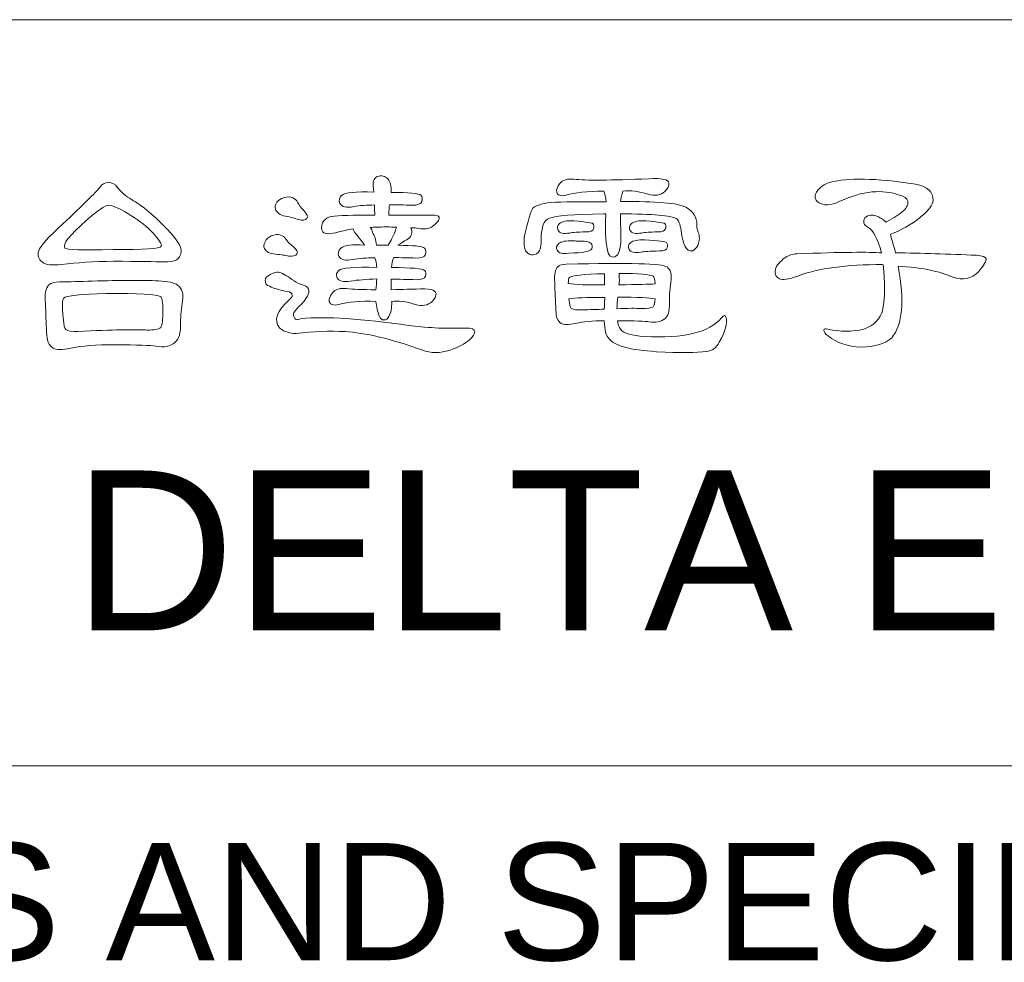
# Model space of a CAD drawing. Extents: x 889 to 1780, y -51 to 579.
# Tile 13 of 20: x 1522 to 1549, y 28 to 54. Entities that reach past the tile are written whole.
import ezdxf

# ---------------------------------------------------------------- set-up
doc = ezdxf.new("R2010")
doc.units = 0
doc.header["$LTSCALE"] = 2
doc.header["$MEASUREMENT"] = 0
doc.layers.get('0').update_dxf_attribs({"linetype": 'CONTINUOUS'})
doc.styles.add('TEXTSTYLE_1', font='ARIAL.TTF')

msp = doc.modelspace()

# ---------------------------------------------------------------- linework, layer by layer
at = {"linetype": 'Continuous', "lineweight": 5}
for p, q in [((1472.291, 54.41), (1757.291, 54.41)), ((1472.291, 33.41), (1757.291, 33.41))]:
    msp.add_line(p, q, dxfattribs=at)
for points, knots in [([(1532.713, 48.553), (1532.79, 48.553), (1532.865, 48.546), (1532.938, 48.533), (1532.938, 48.533), (1533.092, 48.508), (1533.209, 48.521), (1533.29, 48.571), (1533.29, 48.571), (1533.422, 48.662), (1533.498, 48.741), (1533.514, 48.809), (1533.514, 48.809), (1533.532, 48.878), (1533.453, 48.911), (1533.277, 48.911), (1533.277, 48.911), (1532.875, 48.911), (1532.48, 48.909), (1532.092, 48.905), (1532.092, 48.905), (1532.095, 48.969), (1532.1, 49.044), (1532.104, 49.129), (1532.104, 49.129), (1532.104, 49.147), (1532.106, 49.17), (1532.111, 49.2), (1532.111, 49.2), (1532.308, 49.2), (1532.521, 49.196), (1532.752, 49.187), (1532.752, 49.187), (1532.91, 49.187), (1533, 49.221), (1533.021, 49.29), (1533.021, 49.29), (1533.047, 49.358), (1533.038, 49.418), (1532.996, 49.469), (1532.996, 49.469), (1532.931, 49.521), (1532.651, 49.546), (1532.155, 49.546), (1532.155, 49.546), (1532.173, 49.678), (1532.151, 49.794), (1532.092, 49.893), (1532.092, 49.893), (1532.023, 49.994), (1531.929, 50.033), (1531.81, 50.008), (1531.81, 50.008), (1531.694, 49.978), (1531.64, 49.88), (1531.649, 49.712), (1531.649, 49.712), (1531.662, 49.657), (1531.671, 49.604), (1531.675, 49.553), (1531.675, 49.553), (1531.162, 49.578), (1530.859, 49.548), (1530.765, 49.463), (1530.765, 49.463), (1530.696, 49.394), (1530.679, 49.319), (1530.714, 49.239), (1530.714, 49.239), (1530.769, 49.136), (1530.9, 49.106), (1531.104, 49.149), (1531.104, 49.149), (1531.272, 49.178), (1531.467, 49.194), (1531.694, 49.194), (1531.694, 49.194), (1531.689, 49.086), (1531.692, 48.99), (1531.7, 48.905), (1531.7, 48.905), (1531.555, 48.909), (1531.414, 48.909), (1531.277, 48.905), (1531.277, 48.905), (1530.752, 48.905), (1530.461, 48.886), (1530.405, 48.847), (1530.405, 48.847), (1530.329, 48.817), (1530.268, 48.766), (1530.226, 48.694), (1530.226, 48.694), (1530.183, 48.6), (1530.188, 48.514), (1530.239, 48.437), (1530.239, 48.437), (1530.295, 48.369), (1530.445, 48.369), (1530.687, 48.437), (1530.687, 48.437), (1530.795, 48.467), (1530.929, 48.495), (1531.091, 48.521), (1531.091, 48.521), (1531.079, 48.495), (1531.14, 48.403), (1531.277, 48.245), (1531.277, 48.245), (1531.328, 48.181), (1531.373, 48.121), (1531.412, 48.066), (1531.412, 48.066), (1531.075, 48.095), (1530.85, 48.066), (1530.739, 47.976), (1530.739, 47.976), (1530.671, 47.907), (1530.654, 47.833), (1530.687, 47.751), (1530.687, 47.751), (1530.743, 47.649), (1530.873, 47.618), (1531.079, 47.661), (1531.079, 47.661), (1531.25, 47.692), (1531.456, 47.706), (1531.7, 47.706), (1531.7, 47.706), (1531.73, 47.643), (1531.75, 47.553), (1531.758, 47.437), (1531.758, 47.437), (1531.117, 47.454), (1530.761, 47.427), (1530.687, 47.354), (1530.687, 47.354), (1530.62, 47.29), (1530.602, 47.219), (1530.636, 47.143), (1530.636, 47.143), (1530.687, 47.049), (1530.812, 47.019), (1531.008, 47.053), (1531.008, 47.053), (1531.218, 47.083), (1531.465, 47.102), (1531.752, 47.111), (1531.752, 47.111), (1531.747, 47.004), (1531.741, 46.903), (1531.732, 46.809), (1531.732, 46.809), (1531.344, 46.809), (1531.068, 46.82), (1530.906, 46.841), (1530.906, 46.841), (1530.726, 46.867), (1530.591, 46.824), (1530.501, 46.713), (1530.501, 46.713), (1530.434, 46.632), (1530.405, 46.555), (1530.418, 46.482), (1530.418, 46.482), (1530.436, 46.388), (1530.526, 46.358), (1530.687, 46.392), (1530.687, 46.392), (1530.949, 46.47), (1531.297, 46.499), (1531.732, 46.482), (1531.732, 46.482), (1531.745, 46.329), (1531.775, 46.192), (1531.822, 46.072), (1531.822, 46.072), (1531.848, 45.995), (1531.895, 45.957), (1531.963, 45.957), (1531.963, 45.957), (1532.014, 45.957), (1532.059, 45.989), (1532.097, 46.053), (1532.097, 46.053), (1532.153, 46.159), (1532.18, 46.298), (1532.175, 46.47), (1532.175, 46.47), (1532.171, 46.474), (1532.169, 46.478), (1532.169, 46.482), (1532.169, 46.482), (1532.361, 46.508), (1532.583, 46.478), (1532.835, 46.392), (1532.835, 46.392), (1533.032, 46.338), (1533.189, 46.365), (1533.31, 46.475), (1533.31, 46.475), (1533.39, 46.557), (1533.429, 46.634), (1533.424, 46.706), (1533.424, 46.706), (1533.412, 46.809), (1533.226, 46.85), (1532.866, 46.829), (1532.866, 46.829), (1532.747, 46.824), (1532.512, 46.818), (1532.162, 46.809), (1532.162, 46.809), (1532.162, 46.925), (1532.162, 47.022), (1532.162, 47.104), (1532.162, 47.104), (1532.38, 47.104), (1532.615, 47.1), (1532.866, 47.091), (1532.866, 47.091), (1533.012, 47.091), (1533.097, 47.123), (1533.124, 47.187), (1533.124, 47.187), (1533.149, 47.255), (1533.14, 47.311), (1533.097, 47.354), (1533.097, 47.354), (1533.043, 47.405), (1532.732, 47.431), (1532.169, 47.431), (1532.169, 47.431), (1532.173, 47.538), (1532.194, 47.632), (1532.232, 47.713), (1532.232, 47.713), (1532.425, 47.713), (1532.632, 47.708), (1532.854, 47.701), (1532.854, 47.701), (1533.012, 47.701), (1533.102, 47.734), (1533.124, 47.802), (1533.124, 47.802), (1533.149, 47.871), (1533.14, 47.931), (1533.097, 47.982), (1533.097, 47.982), (1533.034, 48.033), (1532.783, 48.059), (1532.348, 48.059), (1532.348, 48.059), (1532.502, 48.161), (1532.597, 48.221), (1532.637, 48.239), (1532.637, 48.239), (1532.739, 48.32), (1532.765, 48.425), (1532.713, 48.553)], [0, 0, 0, 0, 0.015385, 0.015385, 0.015385, 0.015385, 0.030769, 0.030769, 0.030769, 0.030769, 0.046154, 0.046154, 0.046154, 0.046154, 0.061538, 0.061538, 0.061538, 0.061538, 0.076923, 0.076923, 0.076923, 0.076923, 0.092308, 0.092308, 0.092308, 0.092308, 0.107692, 0.107692, 0.107692, 0.107692, 0.123077, 0.123077, 0.123077, 0.123077, 0.138462, 0.138462, 0.138462, 0.138462, 0.153846, 0.153846, 0.153846, 0.153846, 0.169231, 0.169231, 0.169231, 0.169231, 0.184615, 0.184615, 0.184615, 0.184615, 0.2, 0.2, 0.2, 0.2, 0.215385, 0.215385, 0.215385, 0.215385, 0.230769, 0.230769, 0.230769, 0.230769, 0.246154, 0.246154, 0.246154, 0.246154, 0.261538, 0.261538, 0.261538, 0.261538, 0.276923, 0.276923, 0.276923, 0.276923, 0.292308, 0.292308, 0.292308, 0.292308, 0.307692, 0.307692, 0.307692, 0.307692, 0.323077, 0.323077, 0.323077, 0.323077, 0.338462, 0.338462, 0.338462, 0.338462, 0.353846, 0.353846, 0.353846, 0.353846, 0.369231, 0.369231, 0.369231, 0.369231, 0.384615, 0.384615, 0.384615, 0.384615, 0.4, 0.4, 0.4, 0.4, 0.415385, 0.415385, 0.415385, 0.415385, 0.430769, 0.430769, 0.430769, 0.430769, 0.446154, 0.446154, 0.446154, 0.446154, 0.461538, 0.461538, 0.461538, 0.461538, 0.476923, 0.476923, 0.476923, 0.476923, 0.492308, 0.492308, 0.492308, 0.492308, 0.507692, 0.507692, 0.507692, 0.507692, 0.523077, 0.523077, 0.523077, 0.523077, 0.538462, 0.538462, 0.538462, 0.538462, 0.553846, 0.553846, 0.553846, 0.553846, 0.569231, 0.569231, 0.569231, 0.569231, 0.584615, 0.584615, 0.584615, 0.584615, 0.6, 0.6, 0.6, 0.6, 0.615385, 0.615385, 0.615385, 0.615385, 0.630769, 0.630769, 0.630769, 0.630769, 0.646154, 0.646154, 0.646154, 0.646154, 0.661538, 0.661538, 0.661538, 0.661538, 0.676923, 0.676923, 0.676923, 0.676923, 0.692308, 0.692308, 0.692308, 0.692308, 0.707692, 0.707692, 0.707692, 0.707692, 0.723077, 0.723077, 0.723077, 0.723077, 0.738462, 0.738462, 0.738462, 0.738462, 0.753846, 0.753846, 0.753846, 0.753846, 0.769231, 0.769231, 0.769231, 0.769231, 0.784615, 0.784615, 0.784615, 0.784615, 0.8, 0.8, 0.8, 0.8, 0.815385, 0.815385, 0.815385, 0.815385, 0.830769, 0.830769, 0.830769, 0.830769, 0.846154, 0.846154, 0.846154, 0.846154, 0.861538, 0.861538, 0.861538, 0.861538, 0.876923, 0.876923, 0.876923, 0.876923, 0.892308, 0.892308, 0.892308, 0.892308, 0.907692, 0.907692, 0.907692, 0.907692, 0.923077, 0.923077, 0.923077, 0.923077, 0.938462, 0.938462, 0.938462, 0.938462, 0.953846, 0.953846, 0.953846, 0.953846, 0.969231, 0.969231, 0.969231, 0.969231, 0.984615, 0.984615, 0.984615, 0.984615, 1, 1, 1, 1]), ([(1538.202, 48.943), (1538.176, 48.405), (1538.2, 48.037), (1538.272, 47.842), (1538.272, 47.842), (1538.299, 47.764), (1538.346, 47.726), (1538.414, 47.726), (1538.414, 47.726), (1538.465, 47.726), (1538.51, 47.757), (1538.548, 47.822), (1538.548, 47.822), (1538.604, 47.929), (1538.629, 48.068), (1538.626, 48.239), (1538.626, 48.239), (1538.621, 48.525), (1538.617, 48.759), (1538.613, 48.943), (1538.613, 48.943), (1539.523, 48.943), (1540.046, 48.898), (1540.182, 48.809), (1540.182, 48.809), (1540.247, 48.77), (1540.294, 48.658), (1540.323, 48.47), (1540.323, 48.47), (1540.375, 48.071), (1540.473, 47.882), (1540.619, 47.899), (1540.619, 47.899), (1540.661, 47.903), (1540.706, 47.937), (1540.753, 48.001), (1540.753, 48.001), (1540.805, 48.07), (1540.832, 48.16), (1540.836, 48.27), (1540.836, 48.27), (1540.832, 48.326), (1540.821, 48.375), (1540.805, 48.418), (1540.805, 48.418), (1540.779, 48.474), (1540.764, 48.544), (1540.76, 48.629), (1540.76, 48.629), (1540.772, 48.847), (1540.67, 49.014), (1540.451, 49.129), (1540.451, 49.129), (1540.234, 49.249), (1539.623, 49.302), (1538.619, 49.29), (1538.619, 49.29), (1538.624, 49.396), (1538.644, 49.495), (1538.683, 49.584), (1538.683, 49.584), (1538.901, 49.61), (1539.136, 49.58), (1539.388, 49.495), (1539.388, 49.495), (1539.585, 49.439), (1539.743, 49.467), (1539.862, 49.578), (1539.862, 49.578), (1539.944, 49.66), (1539.982, 49.736), (1539.978, 49.808), (1539.978, 49.808), (1539.965, 49.911), (1539.779, 49.952), (1539.42, 49.931), (1539.42, 49.931), (1538.326, 49.888), (1537.622, 49.884), (1537.305, 49.918), (1537.305, 49.918), (1537.125, 49.943), (1536.99, 49.9), (1536.901, 49.79), (1536.901, 49.79), (1536.833, 49.709), (1536.804, 49.631), (1536.818, 49.559), (1536.818, 49.559), (1536.835, 49.465), (1536.925, 49.435), (1537.087, 49.469), (1537.087, 49.469), (1537.322, 49.546), (1537.674, 49.584), (1538.144, 49.584), (1538.144, 49.584), (1538.174, 49.516), (1538.196, 49.416), (1538.209, 49.283), (1538.209, 49.283), (1537.671, 49.288), (1537.194, 49.283), (1536.779, 49.27), (1536.779, 49.27), (1536.459, 49.254), (1536.25, 49.198), (1536.151, 49.104), (1536.151, 49.104), (1536.087, 49.027), (1536.006, 48.752), (1535.907, 48.277), (1535.907, 48.277), (1535.894, 48.093), (1535.905, 47.97), (1535.939, 47.905), (1535.939, 47.905), (1535.983, 47.842), (1536.038, 47.802), (1536.107, 47.79), (1536.107, 47.79), (1536.174, 47.786), (1536.237, 47.807), (1536.293, 47.854), (1536.293, 47.854), (1536.356, 47.918), (1536.387, 48.046), (1536.382, 48.239), (1536.382, 48.239), (1536.382, 48.584), (1536.459, 48.779), (1536.613, 48.822), (1536.613, 48.822), (1536.779, 48.891), (1537.29, 48.931), (1538.144, 48.943), (1538.144, 48.943), (1538.162, 48.948), (1538.181, 48.948), (1538.202, 48.943)], [0, 0, 0, 0, 0.028571, 0.028571, 0.028571, 0.028571, 0.057143, 0.057143, 0.057143, 0.057143, 0.085714, 0.085714, 0.085714, 0.085714, 0.114286, 0.114286, 0.114286, 0.114286, 0.142857, 0.142857, 0.142857, 0.142857, 0.171429, 0.171429, 0.171429, 0.171429, 0.2, 0.2, 0.2, 0.2, 0.228571, 0.228571, 0.228571, 0.228571, 0.257143, 0.257143, 0.257143, 0.257143, 0.285714, 0.285714, 0.285714, 0.285714, 0.314286, 0.314286, 0.314286, 0.314286, 0.342857, 0.342857, 0.342857, 0.342857, 0.371429, 0.371429, 0.371429, 0.371429, 0.4, 0.4, 0.4, 0.4, 0.428571, 0.428571, 0.428571, 0.428571, 0.457143, 0.457143, 0.457143, 0.457143, 0.485714, 0.485714, 0.485714, 0.485714, 0.514286, 0.514286, 0.514286, 0.514286, 0.542857, 0.542857, 0.542857, 0.542857, 0.571429, 0.571429, 0.571429, 0.571429, 0.6, 0.6, 0.6, 0.6, 0.628571, 0.628571, 0.628571, 0.628571, 0.657143, 0.657143, 0.657143, 0.657143, 0.685714, 0.685714, 0.685714, 0.685714, 0.714286, 0.714286, 0.714286, 0.714286, 0.742857, 0.742857, 0.742857, 0.742857, 0.771429, 0.771429, 0.771429, 0.771429, 0.8, 0.8, 0.8, 0.8, 0.828571, 0.828571, 0.828571, 0.828571, 0.857143, 0.857143, 0.857143, 0.857143, 0.885714, 0.885714, 0.885714, 0.885714, 0.914286, 0.914286, 0.914286, 0.914286, 0.942857, 0.942857, 0.942857, 0.942857, 0.971429, 0.971429, 0.971429, 0.971429, 1, 1, 1, 1]), ([(1546.428, 47.476), (1547.086, 47.433), (1547.601, 47.329), (1547.973, 47.161), (1547.973, 47.161), (1548.255, 47.06), (1548.494, 47.111), (1548.691, 47.315), (1548.691, 47.315), (1548.849, 47.508), (1548.921, 47.627), (1548.908, 47.674), (1548.908, 47.674), (1548.892, 47.73), (1548.802, 47.764), (1548.639, 47.777), (1548.639, 47.777), (1547.845, 47.815), (1547.084, 47.839), (1546.357, 47.847), (1546.357, 47.847), (1546.341, 47.929), (1546.319, 48.006), (1546.294, 48.078), (1546.294, 48.078), (1546.256, 48.207), (1546.227, 48.304), (1546.211, 48.373), (1546.211, 48.373), (1546.505, 48.476), (1546.792, 48.638), (1547.069, 48.86), (1547.069, 48.86), (1547.292, 49.044), (1547.406, 49.198), (1547.415, 49.322), (1547.415, 49.322), (1547.428, 49.557), (1547.261, 49.711), (1546.915, 49.783), (1546.915, 49.783), (1545.796, 49.95), (1545.001, 49.967), (1544.531, 49.835), (1544.531, 49.835), (1544.347, 49.783), (1544.214, 49.691), (1544.133, 49.559), (1544.133, 49.559), (1544.066, 49.443), (1544.084, 49.346), (1544.191, 49.264), (1544.191, 49.264), (1544.324, 49.17), (1544.523, 49.181), (1544.788, 49.297), (1544.788, 49.297), (1545.429, 49.591), (1545.99, 49.649), (1546.473, 49.469), (1546.473, 49.469), (1546.601, 49.443), (1546.678, 49.388), (1546.704, 49.302), (1546.704, 49.302), (1546.721, 49.221), (1546.68, 49.131), (1546.582, 49.033), (1546.582, 49.033), (1546.462, 48.927), (1546.306, 48.824), (1546.114, 48.726), (1546.114, 48.726), (1546.101, 48.726), (1546.09, 48.721), (1546.082, 48.712), (1546.082, 48.712), (1546.027, 48.768), (1545.958, 48.817), (1545.877, 48.86), (1545.877, 48.86), (1545.774, 48.911), (1545.674, 48.92), (1545.575, 48.886), (1545.575, 48.886), (1545.507, 48.86), (1545.469, 48.813), (1545.46, 48.745), (1545.46, 48.745), (1545.456, 48.676), (1545.494, 48.617), (1545.575, 48.566), (1545.575, 48.566), (1545.729, 48.488), (1545.857, 48.25), (1545.96, 47.847), (1545.96, 47.847), (1545.635, 47.873), (1544.843, 47.865), (1543.582, 47.822), (1543.582, 47.822), (1543.411, 47.809), (1543.268, 47.748), (1543.153, 47.636), (1543.153, 47.636), (1543.024, 47.521), (1542.963, 47.407), (1542.967, 47.296), (1542.967, 47.296), (1542.972, 47.215), (1543.012, 47.156), (1543.089, 47.116), (1543.089, 47.116), (1543.165, 47.074), (1543.339, 47.1), (1543.608, 47.194), (1543.608, 47.194), (1544.185, 47.412), (1544.978, 47.519), (1545.985, 47.515), (1545.985, 47.515), (1545.99, 47.515), (1545.999, 47.512), (1546.012, 47.508), (1546.012, 47.508), (1546.063, 47.033), (1546.059, 46.616), (1545.999, 46.258), (1545.999, 46.258), (1545.931, 45.984), (1545.753, 45.798), (1545.467, 45.7), (1545.467, 45.7), (1545.133, 45.623), (1544.796, 45.623), (1544.454, 45.7), (1544.454, 45.7), (1544.386, 45.717), (1544.347, 45.709), (1544.339, 45.675), (1544.339, 45.675), (1544.335, 45.623), (1544.375, 45.567), (1544.461, 45.508), (1544.461, 45.508), (1544.708, 45.311), (1545.016, 45.207), (1545.384, 45.194), (1545.384, 45.194), (1545.785, 45.199), (1546.074, 45.286), (1546.249, 45.457), (1546.249, 45.457), (1546.556, 45.82), (1546.617, 46.493), (1546.428, 47.476)], [0, 0, 0, 0, 0.025641, 0.025641, 0.025641, 0.025641, 0.051282, 0.051282, 0.051282, 0.051282, 0.076923, 0.076923, 0.076923, 0.076923, 0.102564, 0.102564, 0.102564, 0.102564, 0.128205, 0.128205, 0.128205, 0.128205, 0.153846, 0.153846, 0.153846, 0.153846, 0.179487, 0.179487, 0.179487, 0.179487, 0.205128, 0.205128, 0.205128, 0.205128, 0.230769, 0.230769, 0.230769, 0.230769, 0.25641, 0.25641, 0.25641, 0.25641, 0.282051, 0.282051, 0.282051, 0.282051, 0.307692, 0.307692, 0.307692, 0.307692, 0.333333, 0.333333, 0.333333, 0.333333, 0.358974, 0.358974, 0.358974, 0.358974, 0.384615, 0.384615, 0.384615, 0.384615, 0.410256, 0.410256, 0.410256, 0.410256, 0.435897, 0.435897, 0.435897, 0.435897, 0.461538, 0.461538, 0.461538, 0.461538, 0.487179, 0.487179, 0.487179, 0.487179, 0.512821, 0.512821, 0.512821, 0.512821, 0.538462, 0.538462, 0.538462, 0.538462, 0.564103, 0.564103, 0.564103, 0.564103, 0.589744, 0.589744, 0.589744, 0.589744, 0.615385, 0.615385, 0.615385, 0.615385, 0.641026, 0.641026, 0.641026, 0.641026, 0.666667, 0.666667, 0.666667, 0.666667, 0.692308, 0.692308, 0.692308, 0.692308, 0.717949, 0.717949, 0.717949, 0.717949, 0.74359, 0.74359, 0.74359, 0.74359, 0.769231, 0.769231, 0.769231, 0.769231, 0.794872, 0.794872, 0.794872, 0.794872, 0.820513, 0.820513, 0.820513, 0.820513, 0.846154, 0.846154, 0.846154, 0.846154, 0.871795, 0.871795, 0.871795, 0.871795, 0.897436, 0.897436, 0.897436, 0.897436, 0.923077, 0.923077, 0.923077, 0.923077, 0.948718, 0.948718, 0.948718, 0.948718, 0.974359, 0.974359, 0.974359, 0.974359, 1, 1, 1, 1]), ([(1524.346, 47.611), (1525.043, 47.606), (1525.517, 47.6), (1525.769, 47.591), (1525.769, 47.591), (1525.922, 47.587), (1526.038, 47.606), (1526.115, 47.649), (1526.115, 47.649), (1526.184, 47.692), (1526.227, 47.764), (1526.243, 47.867), (1526.243, 47.867), (1526.269, 47.982), (1526.171, 48.163), (1525.949, 48.412), (1525.949, 48.412), (1525.512, 48.873), (1525.147, 49.185), (1524.853, 49.347), (1524.853, 49.347), (1524.682, 49.441), (1524.548, 49.559), (1524.449, 49.7), (1524.449, 49.7), (1524.398, 49.781), (1524.312, 49.824), (1524.192, 49.828), (1524.192, 49.828), (1524.102, 49.828), (1524.024, 49.781), (1523.956, 49.687), (1523.956, 49.687), (1523.835, 49.542), (1523.49, 49.2), (1522.917, 48.662), (1522.917, 48.662), (1522.506, 48.29), (1522.28, 48.037), (1522.237, 47.905), (1522.237, 47.905), (1522.195, 47.777), (1522.228, 47.67), (1522.34, 47.585), (1522.34, 47.585), (1522.434, 47.508), (1522.616, 47.486), (1522.885, 47.521), (1522.885, 47.521), (1523.308, 47.571), (1523.795, 47.602), (1524.346, 47.611)], [0, 0, 0, 0, 0.076923, 0.076923, 0.076923, 0.076923, 0.153846, 0.153846, 0.153846, 0.153846, 0.230769, 0.230769, 0.230769, 0.230769, 0.307692, 0.307692, 0.307692, 0.307692, 0.384615, 0.384615, 0.384615, 0.384615, 0.461538, 0.461538, 0.461538, 0.461538, 0.538462, 0.538462, 0.538462, 0.538462, 0.615385, 0.615385, 0.615385, 0.615385, 0.692308, 0.692308, 0.692308, 0.692308, 0.769231, 0.769231, 0.769231, 0.769231, 0.846154, 0.846154, 0.846154, 0.846154, 0.923077, 0.923077, 0.923077, 0.923077, 1, 1, 1, 1]), ([(1529.521, 49.27), (1529.504, 49.322), (1529.461, 49.364), (1529.393, 49.398), (1529.393, 49.398), (1529.316, 49.429), (1529.228, 49.429), (1529.13, 49.398), (1529.13, 49.398), (1529.049, 49.369), (1528.988, 49.328), (1528.945, 49.277), (1528.945, 49.277), (1528.894, 49.2), (1528.878, 49.134), (1528.9, 49.078), (1528.9, 49.078), (1528.938, 48.976), (1529.032, 48.909), (1529.181, 48.88), (1529.181, 48.88), (1529.34, 48.849), (1529.461, 48.817), (1529.547, 48.784), (1529.547, 48.784), (1529.667, 48.754), (1529.746, 48.764), (1529.784, 48.815), (1529.784, 48.815), (1529.822, 48.858), (1529.795, 48.933), (1529.701, 49.039), (1529.701, 49.039), (1529.624, 49.117), (1529.564, 49.194), (1529.521, 49.27)], [0, 0, 0, 0, 0.111111, 0.111111, 0.111111, 0.111111, 0.222222, 0.222222, 0.222222, 0.222222, 0.333333, 0.333333, 0.333333, 0.333333, 0.444444, 0.444444, 0.444444, 0.444444, 0.555556, 0.555556, 0.555556, 0.555556, 0.666667, 0.666667, 0.666667, 0.666667, 0.777778, 0.777778, 0.777778, 0.777778, 0.888889, 0.888889, 0.888889, 0.888889, 1, 1, 1, 1]), ([(1524.743, 48.956), (1524.992, 48.815), (1525.214, 48.647), (1525.411, 48.45), (1525.411, 48.45), (1525.62, 48.228), (1525.711, 48.089), (1525.686, 48.033), (1525.686, 48.033), (1525.656, 47.965), (1525.205, 47.935), (1524.333, 47.943), (1524.333, 47.943), (1523.461, 47.918), (1523.008, 47.931), (1522.975, 47.982), (1522.975, 47.982), (1522.898, 48.084), (1523.098, 48.344), (1523.577, 48.757), (1523.577, 48.757), (1523.902, 49.044), (1524.107, 49.187), (1524.192, 49.187), (1524.192, 49.187), (1524.312, 49.183), (1524.496, 49.106), (1524.743, 48.956)], [0, 0, 0, 0, 0.142857, 0.142857, 0.142857, 0.142857, 0.285714, 0.285714, 0.285714, 0.285714, 0.428571, 0.428571, 0.428571, 0.428571, 0.571429, 0.571429, 0.571429, 0.571429, 0.714286, 0.714286, 0.714286, 0.714286, 0.857143, 0.857143, 0.857143, 0.857143, 1, 1, 1, 1]), ([(1531.727, 48.571), (1531.936, 48.576), (1532.13, 48.576), (1532.31, 48.571), (1532.31, 48.571), (1532.292, 48.529), (1532.274, 48.472), (1532.252, 48.398), (1532.252, 48.398), (1532.213, 48.309), (1532.155, 48.196), (1532.079, 48.059), (1532.079, 48.059), (1531.972, 48.064), (1531.861, 48.066), (1531.745, 48.066), (1531.745, 48.066), (1531.728, 48.219), (1531.692, 48.337), (1531.636, 48.418), (1531.636, 48.418), (1531.624, 48.482), (1531.602, 48.529), (1531.572, 48.559), (1531.572, 48.559), (1531.615, 48.564), (1531.667, 48.568), (1531.727, 48.571)], [0, 0, 0, 0, 0.142857, 0.142857, 0.142857, 0.142857, 0.285714, 0.285714, 0.285714, 0.285714, 0.428571, 0.428571, 0.428571, 0.428571, 0.571429, 0.571429, 0.571429, 0.571429, 0.714286, 0.714286, 0.714286, 0.714286, 0.857143, 0.857143, 0.857143, 0.857143, 1, 1, 1, 1]), ([(1537.299, 48.752), (1537.102, 48.755), (1536.97, 48.73), (1536.901, 48.674), (1536.901, 48.674), (1536.837, 48.618), (1536.822, 48.555), (1536.856, 48.482), (1536.856, 48.482), (1536.899, 48.401), (1537.008, 48.375), (1537.183, 48.405), (1537.183, 48.405), (1537.264, 48.423), (1537.414, 48.433), (1537.631, 48.437), (1537.631, 48.437), (1537.764, 48.437), (1537.839, 48.467), (1537.856, 48.526), (1537.856, 48.526), (1537.873, 48.582), (1537.867, 48.631), (1537.837, 48.674), (1537.837, 48.674), (1537.824, 48.687), (1537.645, 48.712), (1537.299, 48.752)], [0, 0, 0, 0, 0.142857, 0.142857, 0.142857, 0.142857, 0.285714, 0.285714, 0.285714, 0.285714, 0.428571, 0.428571, 0.428571, 0.428571, 0.571429, 0.571429, 0.571429, 0.571429, 0.714286, 0.714286, 0.714286, 0.714286, 0.857143, 0.857143, 0.857143, 0.857143, 1, 1, 1, 1]), ([(1539.324, 48.752), (1539.128, 48.755), (1538.994, 48.73), (1538.927, 48.674), (1538.927, 48.674), (1538.862, 48.618), (1538.848, 48.555), (1538.882, 48.482), (1538.882, 48.482), (1538.924, 48.401), (1539.034, 48.375), (1539.209, 48.405), (1539.209, 48.405), (1539.29, 48.423), (1539.44, 48.433), (1539.657, 48.437), (1539.657, 48.437), (1539.79, 48.437), (1539.864, 48.467), (1539.882, 48.526), (1539.882, 48.526), (1539.899, 48.582), (1539.892, 48.631), (1539.862, 48.674), (1539.862, 48.674), (1539.85, 48.687), (1539.67, 48.712), (1539.324, 48.752)], [0, 0, 0, 0, 0.142857, 0.142857, 0.142857, 0.142857, 0.285714, 0.285714, 0.285714, 0.285714, 0.428571, 0.428571, 0.428571, 0.428571, 0.571429, 0.571429, 0.571429, 0.571429, 0.714286, 0.714286, 0.714286, 0.714286, 0.857143, 0.857143, 0.857143, 0.857143, 1, 1, 1, 1]), ([(1529.188, 48.239), (1529.163, 48.29), (1529.113, 48.326), (1529.04, 48.347), (1529.04, 48.347), (1528.964, 48.373), (1528.878, 48.365), (1528.784, 48.322), (1528.784, 48.322), (1528.703, 48.279), (1528.647, 48.23), (1528.618, 48.174), (1528.618, 48.174), (1528.575, 48.093), (1528.566, 48.024), (1528.592, 47.97), (1528.592, 47.97), (1528.643, 47.876), (1528.746, 47.822), (1528.9, 47.809), (1528.9, 47.809), (1529.066, 47.792), (1529.19, 47.775), (1529.271, 47.757), (1529.271, 47.757), (1529.391, 47.741), (1529.47, 47.76), (1529.508, 47.815), (1529.508, 47.815), (1529.539, 47.867), (1529.502, 47.937), (1529.4, 48.027), (1529.4, 48.027), (1529.31, 48.095), (1529.239, 48.165), (1529.188, 48.239)], [0, 0, 0, 0, 0.111111, 0.111111, 0.111111, 0.111111, 0.222222, 0.222222, 0.222222, 0.222222, 0.333333, 0.333333, 0.333333, 0.333333, 0.444444, 0.444444, 0.444444, 0.444444, 0.555556, 0.555556, 0.555556, 0.555556, 0.666667, 0.666667, 0.666667, 0.666667, 0.777778, 0.777778, 0.777778, 0.777778, 0.888889, 0.888889, 0.888889, 0.888889, 1, 1, 1, 1]), ([(1537.273, 48.187), (1537.077, 48.192), (1536.943, 48.165), (1536.876, 48.111), (1536.876, 48.111), (1536.811, 48.055), (1536.797, 47.99), (1536.831, 47.918), (1536.831, 47.918), (1536.873, 47.837), (1536.983, 47.811), (1537.158, 47.842), (1537.158, 47.842), (1537.555, 47.842), (1537.77, 47.882), (1537.805, 47.963), (1537.805, 47.963), (1537.822, 48.019), (1537.815, 48.068), (1537.786, 48.111), (1537.786, 48.111), (1537.73, 48.161), (1537.602, 48.183), (1537.401, 48.174), (1537.401, 48.174), (1537.362, 48.179), (1537.32, 48.183), (1537.273, 48.187)], [0, 0, 0, 0, 0.142857, 0.142857, 0.142857, 0.142857, 0.285714, 0.285714, 0.285714, 0.285714, 0.428571, 0.428571, 0.428571, 0.428571, 0.571429, 0.571429, 0.571429, 0.571429, 0.714286, 0.714286, 0.714286, 0.714286, 0.857143, 0.857143, 0.857143, 0.857143, 1, 1, 1, 1]), ([(1539.299, 48.212), (1539.102, 48.217), (1538.969, 48.192), (1538.901, 48.136), (1538.901, 48.136), (1538.837, 48.08), (1538.822, 48.017), (1538.855, 47.943), (1538.855, 47.943), (1538.899, 47.862), (1539.008, 47.837), (1539.183, 47.867), (1539.183, 47.867), (1539.272, 47.884), (1539.448, 47.894), (1539.709, 47.899), (1539.709, 47.899), (1539.841, 47.899), (1539.915, 47.929), (1539.933, 47.988), (1539.933, 47.988), (1539.949, 48.044), (1539.944, 48.093), (1539.913, 48.136), (1539.913, 48.136), (1539.888, 48.161), (1539.682, 48.187), (1539.299, 48.212)], [0, 0, 0, 0, 0.142857, 0.142857, 0.142857, 0.142857, 0.285714, 0.285714, 0.285714, 0.285714, 0.428571, 0.428571, 0.428571, 0.428571, 0.571429, 0.571429, 0.571429, 0.571429, 0.714286, 0.714286, 0.714286, 0.714286, 0.857143, 0.857143, 0.857143, 0.857143, 1, 1, 1, 1]), ([(1538.158, 45.931), (1538.162, 45.675), (1538.209, 45.506), (1538.299, 45.425), (1538.299, 45.425), (1538.44, 45.233), (1538.882, 45.112), (1539.626, 45.065), (1539.626, 45.065), (1540.296, 45.027), (1540.766, 45.029), (1541.036, 45.072), (1541.036, 45.072), (1541.193, 45.089), (1541.313, 45.175), (1541.394, 45.329), (1541.394, 45.329), (1541.565, 45.641), (1541.632, 45.872), (1541.592, 46.02), (1541.592, 46.02), (1541.567, 46.102), (1541.522, 46.102), (1541.458, 46.02), (1541.458, 46.02), (1541.112, 45.607), (1540.388, 45.431), (1539.285, 45.495), (1539.285, 45.495), (1538.935, 45.513), (1538.711, 45.578), (1538.613, 45.694), (1538.613, 45.694), (1538.574, 45.762), (1538.546, 45.841), (1538.53, 45.931), (1538.53, 45.931), (1539.021, 45.935), (1539.317, 45.927), (1539.42, 45.905), (1539.42, 45.905), (1539.604, 45.876), (1539.751, 45.903), (1539.862, 45.989), (1539.862, 45.989), (1539.956, 46.058), (1539.999, 46.204), (1539.991, 46.431), (1539.991, 46.431), (1539.991, 46.666), (1540.007, 46.888), (1540.041, 47.098), (1540.041, 47.098), (1540.059, 47.255), (1540.02, 47.373), (1539.926, 47.45), (1539.926, 47.45), (1539.807, 47.544), (1538.86, 47.569), (1537.087, 47.527), (1537.087, 47.527), (1536.981, 47.527), (1536.901, 47.504), (1536.85, 47.457), (1536.85, 47.457), (1536.773, 47.388), (1536.745, 47.241), (1536.766, 47.015), (1536.766, 47.015), (1536.771, 46.758), (1536.781, 46.495), (1536.799, 46.226), (1536.799, 46.226), (1536.795, 46.047), (1536.844, 45.925), (1536.946, 45.861), (1536.946, 45.861), (1537.015, 45.818), (1537.149, 45.818), (1537.35, 45.861), (1537.35, 45.861), (1537.555, 45.912), (1537.824, 45.935), (1538.158, 45.931)], [0, 0, 0, 0, 0.047619, 0.047619, 0.047619, 0.047619, 0.095238, 0.095238, 0.095238, 0.095238, 0.142857, 0.142857, 0.142857, 0.142857, 0.190476, 0.190476, 0.190476, 0.190476, 0.238095, 0.238095, 0.238095, 0.238095, 0.285714, 0.285714, 0.285714, 0.285714, 0.333333, 0.333333, 0.333333, 0.333333, 0.380952, 0.380952, 0.380952, 0.380952, 0.428571, 0.428571, 0.428571, 0.428571, 0.47619, 0.47619, 0.47619, 0.47619, 0.52381, 0.52381, 0.52381, 0.52381, 0.571429, 0.571429, 0.571429, 0.571429, 0.619048, 0.619048, 0.619048, 0.619048, 0.666667, 0.666667, 0.666667, 0.666667, 0.714286, 0.714286, 0.714286, 0.714286, 0.761905, 0.761905, 0.761905, 0.761905, 0.809524, 0.809524, 0.809524, 0.809524, 0.857143, 0.857143, 0.857143, 0.857143, 0.904762, 0.904762, 0.904762, 0.904762, 0.952381, 0.952381, 0.952381, 0.952381, 1, 1, 1, 1]), ([(1528.739, 46.905), (1528.855, 46.85), (1528.997, 46.805), (1529.169, 46.771), (1529.169, 46.771), (1529.275, 46.766), (1529.34, 46.741), (1529.361, 46.694), (1529.361, 46.694), (1529.391, 46.638), (1529.372, 46.589), (1529.304, 46.546), (1529.304, 46.546), (1528.941, 46.213), (1528.844, 45.944), (1529.015, 45.739), (1529.015, 45.739), (1529.04, 45.713), (1529.077, 45.686), (1529.124, 45.655), (1529.124, 45.655), (1529.252, 45.6), (1529.372, 45.574), (1529.483, 45.578), (1529.483, 45.578), (1529.97, 45.634), (1530.429, 45.652), (1530.861, 45.63), (1530.861, 45.63), (1531.425, 45.6), (1532.151, 45.426), (1533.04, 45.11), (1533.04, 45.11), (1533.276, 45.016), (1533.534, 45.016), (1533.816, 45.11), (1533.816, 45.11), (1534.059, 45.192), (1534.24, 45.289), (1534.361, 45.399), (1534.361, 45.399), (1534.467, 45.493), (1534.518, 45.57), (1534.514, 45.63), (1534.514, 45.63), (1534.51, 45.699), (1534.424, 45.73), (1534.258, 45.726), (1534.258, 45.726), (1533.639, 45.713), (1533.104, 45.739), (1532.655, 45.803), (1532.655, 45.803), (1531.335, 45.995), (1530.324, 46.06), (1529.624, 45.995), (1529.624, 45.995), (1529.492, 45.939), (1529.419, 45.98), (1529.405, 46.117), (1529.405, 46.117), (1529.419, 46.172), (1529.47, 46.246), (1529.56, 46.335), (1529.56, 46.335), (1529.79, 46.553), (1529.88, 46.719), (1529.829, 46.835), (1529.829, 46.835), (1529.804, 46.89), (1529.73, 46.933), (1529.611, 46.963), (1529.611, 46.963), (1529.53, 46.993), (1529.447, 47.038), (1529.361, 47.098), (1529.361, 47.098), (1529.203, 47.217), (1529.077, 47.286), (1528.983, 47.302), (1528.983, 47.302), (1528.927, 47.307), (1528.851, 47.286), (1528.752, 47.239), (1528.752, 47.239), (1528.663, 47.196), (1528.616, 47.14), (1528.611, 47.072), (1528.611, 47.072), (1528.607, 46.991), (1528.65, 46.935), (1528.739, 46.905)], [0, 0, 0, 0, 0.043478, 0.043478, 0.043478, 0.043478, 0.086957, 0.086957, 0.086957, 0.086957, 0.130435, 0.130435, 0.130435, 0.130435, 0.173913, 0.173913, 0.173913, 0.173913, 0.217391, 0.217391, 0.217391, 0.217391, 0.26087, 0.26087, 0.26087, 0.26087, 0.304348, 0.304348, 0.304348, 0.304348, 0.347826, 0.347826, 0.347826, 0.347826, 0.391304, 0.391304, 0.391304, 0.391304, 0.434783, 0.434783, 0.434783, 0.434783, 0.478261, 0.478261, 0.478261, 0.478261, 0.521739, 0.521739, 0.521739, 0.521739, 0.565217, 0.565217, 0.565217, 0.565217, 0.608696, 0.608696, 0.608696, 0.608696, 0.652174, 0.652174, 0.652174, 0.652174, 0.695652, 0.695652, 0.695652, 0.695652, 0.73913, 0.73913, 0.73913, 0.73913, 0.782609, 0.782609, 0.782609, 0.782609, 0.826087, 0.826087, 0.826087, 0.826087, 0.869565, 0.869565, 0.869565, 0.869565, 0.913043, 0.913043, 0.913043, 0.913043, 0.956522, 0.956522, 0.956522, 0.956522, 1, 1, 1, 1]), ([(1538.164, 46.944), (1537.672, 46.939), (1537.339, 46.952), (1537.164, 46.982), (1537.164, 46.982), (1537.16, 46.986), (1537.153, 46.986), (1537.145, 46.982), (1537.145, 46.982), (1537.145, 47.085), (1537.156, 47.143), (1537.176, 47.156), (1537.176, 47.156), (1537.241, 47.211), (1537.57, 47.245), (1538.164, 47.258), (1538.164, 47.258), (1538.16, 47.163), (1538.16, 47.06), (1538.164, 46.944)], [0, 0, 0, 0, 0.2, 0.2, 0.2, 0.2, 0.4, 0.4, 0.4, 0.4, 0.6, 0.6, 0.6, 0.6, 0.8, 0.8, 0.8, 0.8, 1, 1, 1, 1]), ([(1538.581, 47.008), (1538.584, 47.114), (1538.582, 47.201), (1538.574, 47.264), (1538.574, 47.264), (1539.138, 47.268), (1539.458, 47.243), (1539.536, 47.187), (1539.536, 47.187), (1539.561, 47.17), (1539.579, 47.098), (1539.586, 46.97), (1539.586, 46.97), (1539.429, 46.965), (1539.088, 46.957), (1538.568, 46.944), (1538.568, 46.944), (1538.572, 46.961), (1538.577, 46.982), (1538.581, 47.008)], [0, 0, 0, 0, 0.2, 0.2, 0.2, 0.2, 0.4, 0.4, 0.4, 0.4, 0.6, 0.6, 0.6, 0.6, 0.8, 0.8, 0.8, 0.8, 1, 1, 1, 1]), ([(1525.532, 45.22), (1525.763, 45.177), (1525.942, 45.211), (1526.07, 45.322), (1526.07, 45.322), (1526.186, 45.412), (1526.24, 45.594), (1526.231, 45.867), (1526.231, 45.867), (1526.235, 46.089), (1526.254, 46.298), (1526.288, 46.495), (1526.288, 46.495), (1526.319, 46.692), (1526.271, 46.84), (1526.148, 46.937), (1526.148, 46.937), (1526.054, 47.006), (1525.874, 47.046), (1525.609, 47.06), (1525.609, 47.06), (1525.169, 47.076), (1524.548, 47.074), (1523.744, 47.053), (1523.744, 47.053), (1523.411, 47.04), (1523.103, 47.031), (1522.821, 47.027), (1522.821, 47.027), (1522.688, 47.027), (1522.591, 46.999), (1522.526, 46.944), (1522.526, 46.944), (1522.432, 46.854), (1522.4, 46.681), (1522.43, 46.425), (1522.43, 46.425), (1522.434, 46.156), (1522.445, 45.884), (1522.461, 45.61), (1522.461, 45.61), (1522.461, 45.388), (1522.524, 45.239), (1522.647, 45.162), (1522.647, 45.162), (1522.729, 45.11), (1522.894, 45.11), (1523.141, 45.162), (1523.141, 45.162), (1523.44, 45.231), (1523.855, 45.262), (1524.385, 45.258), (1524.385, 45.258), (1525.017, 45.254), (1525.4, 45.241), (1525.532, 45.22)], [0, 0, 0, 0, 0.071429, 0.071429, 0.071429, 0.071429, 0.142857, 0.142857, 0.142857, 0.142857, 0.214286, 0.214286, 0.214286, 0.214286, 0.285714, 0.285714, 0.285714, 0.285714, 0.357143, 0.357143, 0.357143, 0.357143, 0.428571, 0.428571, 0.428571, 0.428571, 0.5, 0.5, 0.5, 0.5, 0.571429, 0.571429, 0.571429, 0.571429, 0.642857, 0.642857, 0.642857, 0.642857, 0.714286, 0.714286, 0.714286, 0.714286, 0.785714, 0.785714, 0.785714, 0.785714, 0.857143, 0.857143, 0.857143, 0.857143, 0.928571, 0.928571, 0.928571, 0.928571, 1, 1, 1, 1]), ([(1524.142, 46.701), (1525.055, 46.713), (1525.566, 46.683), (1525.673, 46.611), (1525.673, 46.611), (1525.711, 46.58), (1525.731, 46.457), (1525.731, 46.239), (1525.731, 46.239), (1525.735, 45.966), (1525.716, 45.8), (1525.673, 45.746), (1525.673, 45.746), (1525.609, 45.694), (1525.483, 45.67), (1525.295, 45.675), (1525.295, 45.675), (1524.97, 45.692), (1524.319, 45.679), (1523.34, 45.636), (1523.34, 45.636), (1523.169, 45.632), (1523.055, 45.65), (1523.001, 45.688), (1523.001, 45.688), (1522.97, 45.704), (1522.945, 45.814), (1522.923, 46.015), (1522.923, 46.015), (1522.894, 46.352), (1522.898, 46.538), (1522.936, 46.572), (1522.936, 46.572), (1523.013, 46.641), (1523.414, 46.683), (1524.142, 46.701)], [0, 0, 0, 0, 0.111111, 0.111111, 0.111111, 0.111111, 0.222222, 0.222222, 0.222222, 0.222222, 0.333333, 0.333333, 0.333333, 0.333333, 0.444444, 0.444444, 0.444444, 0.444444, 0.555556, 0.555556, 0.555556, 0.555556, 0.666667, 0.666667, 0.666667, 0.666667, 0.777778, 0.777778, 0.777778, 0.777778, 0.888889, 0.888889, 0.888889, 0.888889, 1, 1, 1, 1]), ([(1538.171, 46.56), (1538.166, 46.452), (1538.162, 46.352), (1538.158, 46.258), (1538.158, 46.258), (1537.965, 46.258), (1537.756, 46.251), (1537.53, 46.239), (1537.53, 46.239), (1537.384, 46.235), (1537.284, 46.249), (1537.228, 46.284), (1537.228, 46.284), (1537.198, 46.309), (1537.176, 46.397), (1537.164, 46.546), (1537.164, 46.546), (1537.164, 46.551), (1537.169, 46.553), (1537.176, 46.553), (1537.176, 46.553), (1537.322, 46.578), (1537.653, 46.591), (1538.171, 46.591), (1538.171, 46.591), (1538.171, 46.587), (1538.171, 46.576), (1538.171, 46.56)], [0, 0, 0, 0, 0.142857, 0.142857, 0.142857, 0.142857, 0.285714, 0.285714, 0.285714, 0.285714, 0.428571, 0.428571, 0.428571, 0.428571, 0.571429, 0.571429, 0.571429, 0.571429, 0.714286, 0.714286, 0.714286, 0.714286, 0.857143, 0.857143, 0.857143, 0.857143, 1, 1, 1, 1]), ([(1538.536, 46.598), (1539.091, 46.602), (1539.442, 46.587), (1539.586, 46.553), (1539.586, 46.553), (1539.583, 46.437), (1539.565, 46.363), (1539.536, 46.329), (1539.536, 46.329), (1539.48, 46.291), (1539.371, 46.273), (1539.209, 46.277), (1539.209, 46.277), (1539.055, 46.291), (1538.824, 46.288), (1538.516, 46.271), (1538.516, 46.271), (1538.521, 46.399), (1538.527, 46.508), (1538.536, 46.598)], [0, 0, 0, 0, 0.2, 0.2, 0.2, 0.2, 0.4, 0.4, 0.4, 0.4, 0.6, 0.6, 0.6, 0.6, 0.8, 0.8, 0.8, 0.8, 1, 1, 1, 1])]:
    msp.add_open_spline(points, degree=3, knots=knots, dxfattribs=at)

# ---------------------------------------------------------------- texts
at = {"linetype": 'Continuous', "lineweight": 5, "style": 'TEXTSTYLE_1'}
for s, height, p in [('DELTA ELECTRONICS, INC. ', 4.5, (1523.213, 37.221)), ('THESE DRAWINGS AND SPECIFICATIONS ARE THE', 3.3, (1480.841, 27.935))]:
    msp.add_text(s, height=height, dxfattribs=at).set_placement(p)

doc.saveas('drawing.dxf')
